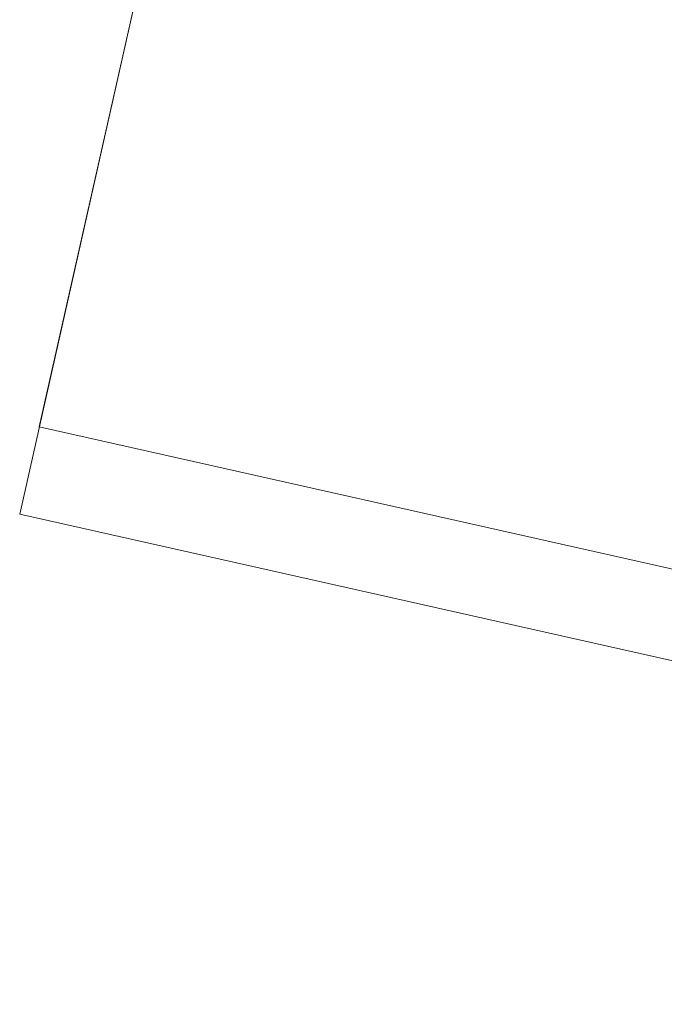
# Model space of a CAD drawing. Header units: millimetres. Extents: x -7145539 to 8272368, y 6117771 to 6337028.
# Tile 105 of 213: x -6867829 to -6867584, y 6133935 to 6134310. Entities that reach past the tile are written whole.
import ezdxf

# ---------------------------------------------------------------- set-up
doc = ezdxf.new("R2010")
doc.units = ezdxf.units.MM
doc.header["$MEASUREMENT"] = 0
doc.layers.add('АР-Мебель_Оборудование на фасаде.АР_Ном._пера__101', color=252, linetype='Continuous', lineweight=0)

# ---------------------------------------------------------------- blocks, each defined once
blk = doc.blocks.new('Кондиционер Воздуха 23[131]_1', base_point=(-6866999.77, 6133935.34))
at = {"layer": 'АР-Мебель_Оборудование на фасаде.АР_Ном._пера__101', "color": 252, "linetype": 'Continuous', "lineweight": 0}
for p, q in [((-6867829.11, 6134121.6), (-6867754.61, 6134453.34)), ((-6867821.66, 6134154.77), (-6867754.61, 6134453.34)), ((-6867754.61, 6134453.34), (-6866925.27, 6134267.08)), ((-6867754.61, 6134453.34), (-6866925.27, 6134267.08)), ((-6866925.27, 6134267.08), (-6866999.77, 6133935.34)), ((-6866925.27, 6134267.08), (-6866992.32, 6133968.52)), ((-6866992.32, 6133968.52), (-6867821.66, 6134154.77)), ((-6866999.77, 6133935.34), (-6867829.11, 6134121.6))]:
    blk.add_line(p, q, dxfattribs=at)

msp = doc.modelspace()

# ---------------------------------------------------------------- block references
at = {"layer": 'АР-Мебель_Оборудование на фасаде.АР_Ном._пера__101', "color": 252, "linetype": 'Continuous', "lineweight": 0}
msp.add_blockref('Кондиционер Воздуха 23[131]_1', (-6866999.77, 6133935.34), dxfattribs=at)

doc.saveas('drawing.dxf')
